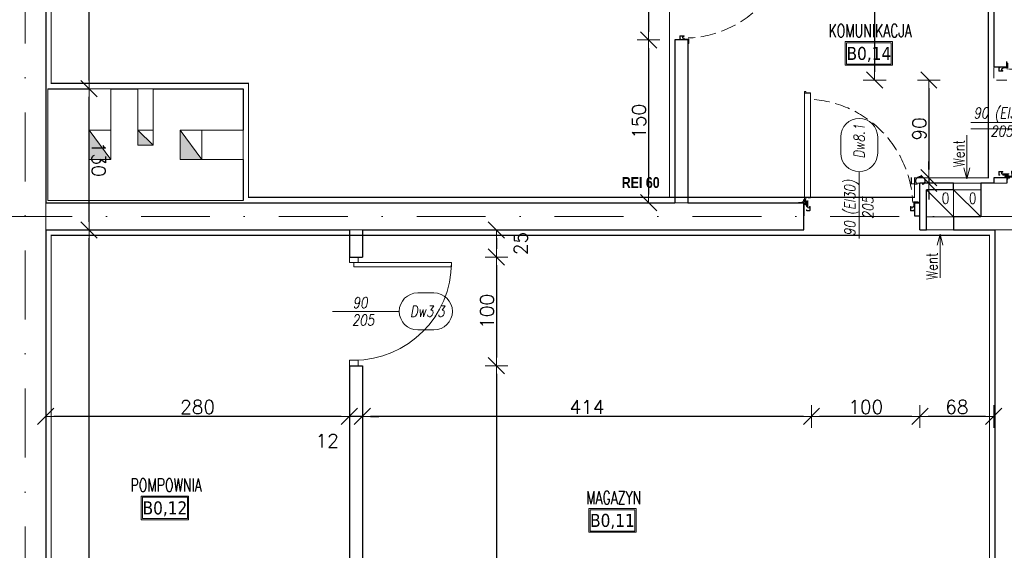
# Model space of a CAD drawing. Header units: millimetres. Extents: x 28291 to 177760, y -399809 to -170937.
# Tile 102 of 256: x 50180 to 51087, y -195247 to -194758. Entities that reach past the tile are written whole.
import ezdxf
from ezdxf.enums import TextEntityAlignment as Align

# ---------------------------------------------------------------- set-up
doc = ezdxf.new("R2010")
doc.units = ezdxf.units.MM
for name, pattern in [('2_3', [1, 0.5, -0.5]), ('CARKOVANA', [7.5, 5, -2.5]), ('CENTER', [0.6, 0.375, -0.075, 0.075, -0.075]), ('DASHDOT', [25.4, 12.7, -6.35, 0, -6.35]), ('Hidden Line', [391.222223, 282.222223, -109]), ('HIDDEN2', [4.7625, 3.175, -1.5875])]:
    doc.linetypes.add(name, pattern=pattern)
doc.layers.get('0').update_dxf_attribs({"lineweight": 0})
for name, color, linetype, lineweight in [('! WYPOSAŻENIE', 252, 'Continuous', 5), ('!! 0_ Istn-sciany', 3, 'Continuous', 30), ('!! 0_ Istn-widok', 1, 'Continuous', 15), ('!! 0_Istn-drzwi', 1, 'Continuous', 13), ('!! 0_Istn-went', 5, 'Continuous', 13), ('!! 0_Opis_pom', 9, 'Continuous', 13), ('!! 1  WYDZIELENIE PPOŻ', 252, 'Continuous', 0), ('!! wymiary osi', 250, 'Continuous', 9), ('0-osie-liniA', 14, 'DASHDOT', 5)]:
    doc.layers.add(name, color=color, linetype=linetype, lineweight=lineweight)
for name, color, linetype, lineweight, true_color in [('!! 1_drzwi-linia - zrealizowane', 7, 'Continuous', 5, 0x7a7a7a), ('!! 1_Wyburzenia', 252, 'CARKOVANA', 13, 0x696969), ('!! 2_OPIS DRZWI ZREAZL', 7, 'Continuous', 5, 0xb5b5b5)]:
    doc.layers.add(name, color=color, linetype=linetype, lineweight=lineweight, true_color=true_color)
doc.styles.add('50', font='ROMANS.shx', dxfattribs={"width": 0.8, "height": 10})
doc.styles.add('ARCHETYP', font='romans.shx', dxfattribs={"height": 15})
doc.styles.add('ARIAL', font='tahoma.ttf')
doc.styles.add('STYLE7', font='ARIALNB.TTF')
doc.styles.add('TXT', font='simplex.shx')
doc.dimstyles.new('DIM50', dxfattribs={"dimscale": 5, "dimtxt": 2.5, "dimasz": 1.5, "dimexe": 0, "dimexo": 0, "dimgap": 0.5, "dimtad": 1, "dimdec": 4, "dimrnd": 0.5, "dimdsep": 46, "dimtxsty": 'TXT', "dimblk1": 'TICK1', "dimblk2": 'TICK1', "dimsah": 1, "dimcen": 0, "dimse1": 1, "dimse2": 1, "dimclrd": 1, "dimclre": 7, "dimclrt": 9, "dimadec": 0, "dimazin": 0, "dimtfac": 1, "dimtdec": 4, "dimtmove": 2, "dimatfit": 3, "dimldrblk": 'TICK1', "dimfxl": 1, "dimtolj": 1, "dimarcsym": 0})

# ---------------------------------------------------------------- blocks, each defined once
blk = doc.blocks.new('BLOK OSI')
at = {"layer": '0-osie-liniA', "ltscale": 5}
for points in [[(50184.71142, -193635.47368), (50184.71142, -195993.9543)], [(48639.25763, -195002.0883), (55442.2848, -195002.0883)]]:
    blk.add_lwpolyline(points, dxfattribs=at)
blk = doc.blocks.new('1_ok-opis')
blk.add_line((0, 111.61), (0, 50))
for points in [[(-17, 128.61), (-17, 143.61)], [(17, 128.61), (17, 143.61)]]:
    blk.add_lwpolyline(points)
for centre, start, end in [((0, 143.61), 0, 180), ((0, 128.61), 180, 0)]:
    blk.add_arc(centre, 17, start, end)
at = {"style": 'ARCHETYP'}
for tag, height, rotation, p in [('NR', 12, 90, (0, 136.9)), ('NR', 12, 270, (0, 136.9)), ('SZEROKOŚĆ', 10, 90, (-8, 78.29)), ('WYSOKOŚĆ', 10, 270, (-8, 78.29)), ('WYSOKOŚĆ', 10, 90, (8, 78.29)), ('SZEROKOŚĆ', 10, 270, (8, 78.29))]:
    blk.add_attdef(tag, text='', height=height, rotation=rotation, dxfattribs=at).set_placement(p, align=Align.MIDDLE)
blk = doc.blocks.new('TICK1')
at = {"color": 0}
for p, q in [((0, -1.4), (0, 1.4)), ((0, 0), (-1, 0))]:
    blk.add_line(p, q, dxfattribs=at)
at = {"color": 2}
blk.add_line((-1, -1), (1, 1), dxfattribs=at)
blk = doc.blocks.new('*D2361')
at = {"layer": '!! wymiary osi', "color": 1, "lineweight": -2, "transparency": 16777216}
blk.add_line((50619.2, -194959.09), (50619.2, -194969.09), dxfattribs=at)
at = {"layer": 'DEFPOINTS', "color": 0, "transparency": 16777216}
for p in [(50495.71, -194951.59), (50495.71, -194976.59), (50619.2, -194976.59)]:
    blk.add_point(p, dxfattribs=at)
at = {"layer": '!! wymiary osi', "color": 1, "lineweight": -2, "transparency": 16777216, "xscale": 7.5, "yscale": 7.5, "zscale": 7.5}
for p, rotation in [((50619.2, -194951.59), 90), ((50619.2, -194976.59), 270)]:
    blk.add_blockref('TICK1', p, dxfattribs=dict(at, rotation=rotation))
at = {"layer": '!! wymiary osi', "color": 9, "transparency": 16777216, "insert": (50641.7, -194964.09), "char_height": 12.5, "attachment_point": 5, "rotation": 90, "style": 'TXT'}
blk.add_mtext('\\A1;25', dxfattribs=at)
blk = doc.blocks.new('*D2362')
at = {"layer": '!! wymiary osi', "color": 1, "lineweight": -2, "transparency": 16777216}
blk.add_line((50619.2, -194984.09), (50619.2, -195069.09), dxfattribs=at)
at = {"layer": 'DEFPOINTS', "color": 0, "transparency": 16777216}
for p in [(50495.71, -194976.59), (50495.71, -195076.59), (50619.2, -195076.59)]:
    blk.add_point(p, dxfattribs=at)
at = {"layer": '!! wymiary osi', "color": 1, "lineweight": -2, "transparency": 16777216, "xscale": 7.5, "yscale": 7.5, "zscale": 7.5}
for p, rotation in [((50619.2, -194976.59), 90), ((50619.2, -195076.59), 270)]:
    blk.add_blockref('TICK1', p, dxfattribs=dict(at, rotation=rotation))
at = {"layer": '!! wymiary osi', "color": 9, "transparency": 16777216, "insert": (50610.45, -195026.59), "char_height": 12.5, "attachment_point": 5, "rotation": 90, "style": 'TXT'}
blk.add_mtext('\\A1;100', dxfattribs=at)
blk = doc.blocks.new('*D2363')
at = {"layer": '!! wymiary osi', "color": 1, "lineweight": -2, "transparency": 16777216}
blk.add_line((50619.2, -195084.09), (50619.2, -195580.09), dxfattribs=at)
at = {"layer": 'DEFPOINTS', "color": 0, "transparency": 16777216}
for p in [(50495.71, -195076.59), (50495.71, -195587.59), (50619.2, -195587.59)]:
    blk.add_point(p, dxfattribs=at)
at = {"layer": '!! wymiary osi', "color": 1, "lineweight": -2, "transparency": 16777216, "xscale": 7.5, "yscale": 7.5, "zscale": 7.5}
for p, rotation in [((50619.2, -195076.59), 90), ((50619.2, -195587.59), 270)]:
    blk.add_blockref('TICK1', p, dxfattribs=dict(at, rotation=rotation))
at = {"layer": '!! wymiary osi', "color": 9, "transparency": 16777216, "insert": (50610.45, -195332.09), "char_height": 12.5, "attachment_point": 5, "rotation": 90, "style": 'TXT'}
blk.add_mtext('\\A1;511', dxfattribs=at)
blk = doc.blocks.new('*D2365')
at = {"layer": '!! wymiary osi', "color": 1, "lineweight": -2, "transparency": 16777216}
blk.add_line((50759.47, -194682.42), (50759.47, -194769.09), dxfattribs=at)
at = {"layer": 'DEFPOINTS', "color": 0, "transparency": 16777216}
for p in [(50783.71, -194674.92), (50759.47, -194776.59), (50783.71, -194776.59)]:
    blk.add_point(p, dxfattribs=at)
at = {"layer": '!! wymiary osi', "color": 1, "lineweight": -2, "transparency": 16777216, "xscale": 7.5, "yscale": 7.5, "zscale": 7.5}
for p, rotation in [((50759.47, -194674.92), 90), ((50759.47, -194776.59), 270)]:
    blk.add_blockref('TICK1', p, dxfattribs=dict(at, rotation=rotation))
at = {"layer": '!! wymiary osi', "color": 9, "transparency": 16777216, "insert": (50750.72, -194725.76), "char_height": 12.5, "attachment_point": 5, "rotation": 90, "style": 'TXT'}
blk.add_mtext('\\A1;101.5', dxfattribs=at)
blk = doc.blocks.new('*D2366')
at = {"layer": '!! wymiary osi', "color": 1, "lineweight": -2, "transparency": 16777216}
blk.add_line((50759.47, -194784.09), (50759.47, -194919.09), dxfattribs=at)
at = {"layer": 'DEFPOINTS', "color": 0, "transparency": 16777216}
for p in [(50783.71, -194776.59), (50759.47, -194926.59), (50783.71, -194926.59)]:
    blk.add_point(p, dxfattribs=at)
at = {"layer": '!! wymiary osi', "color": 1, "lineweight": -2, "transparency": 16777216, "xscale": 7.5, "yscale": 7.5, "zscale": 7.5}
for p, rotation in [((50759.47, -194776.59), 90), ((50759.47, -194926.59), 270)]:
    blk.add_blockref('TICK1', p, dxfattribs=dict(at, rotation=rotation))
at = {"layer": '!! wymiary osi', "color": 9, "transparency": 16777216, "insert": (50750.72, -194851.59), "char_height": 12.5, "attachment_point": 5, "rotation": 90, "style": 'TXT'}
blk.add_mtext('\\A1;150', dxfattribs=at)
blk = doc.blocks.new('*D2584')
at = {"layer": '!! wymiary osi', "color": 1, "lineweight": -2, "transparency": 16777216}
blk.add_line((50967.9, -194509.09), (50967.9, -194806.09), dxfattribs=at)
at = {"layer": 'DEFPOINTS', "color": 0, "transparency": 16777216}
for p in [(51077.71, -194501.59), (50967.9, -194813.59), (51077.71, -194813.59)]:
    blk.add_point(p, dxfattribs=at)
at = {"layer": '!! wymiary osi', "color": 1, "lineweight": -2, "transparency": 16777216, "xscale": 7.5, "yscale": 7.5, "zscale": 7.5}
for p, rotation in [((50967.9, -194501.59), 90), ((50967.9, -194813.59), 270)]:
    blk.add_blockref('TICK1', p, dxfattribs=dict(at, rotation=rotation))
at = {"layer": '!! wymiary osi', "color": 9, "transparency": 16777216, "insert": (50959.15, -194657.59), "char_height": 12.5, "attachment_point": 5, "rotation": 90, "style": 'TXT'}
blk.add_mtext('\\A1;312', dxfattribs=at)
blk = doc.blocks.new('*D2585')
at = {"layer": '!! wymiary osi', "color": 1, "lineweight": -2, "transparency": 16777216}
blk.add_line((51017.9, -194821.09), (51017.9, -194896.09), dxfattribs=at)
at = {"layer": 'DEFPOINTS', "color": 0, "transparency": 16777216}
for p in [(51077.71, -194813.59), (51017.9, -194903.59), (51077.71, -194903.59)]:
    blk.add_point(p, dxfattribs=at)
at = {"layer": '!! wymiary osi', "color": 1, "lineweight": -2, "transparency": 16777216, "xscale": 7.5, "yscale": 7.5, "zscale": 7.5}
for p, rotation in [((51017.9, -194813.59), 90), ((51017.9, -194903.59), 270)]:
    blk.add_blockref('TICK1', p, dxfattribs=dict(at, rotation=rotation))
at = {"layer": '!! wymiary osi', "color": 9, "transparency": 16777216, "insert": (51009.15, -194858.59), "char_height": 12.5, "attachment_point": 5, "rotation": 90, "style": 'TXT'}
blk.add_mtext('\\A1;90', dxfattribs=at)
blk = doc.blocks.new('*D2586')
at = {"layer": '!! wymiary osi', "color": 1, "lineweight": -2, "transparency": 16777216}
for p, q in [((51017.9, -194896.09), (51017.9, -194888.59)), ((51017.9, -194903.59), (51017.9, -194908.59)), ((51017.9, -194916.09), (51017.9, -194923.59))]:
    blk.add_line(p, q, dxfattribs=at)
at = {"layer": 'DEFPOINTS', "color": 0, "transparency": 16777216}
for p in [(51017.9, -194908.59), (51077.71, -194903.59), (51077.71, -194908.59)]:
    blk.add_point(p, dxfattribs=at)
at = {"layer": '!! wymiary osi', "color": 1, "lineweight": -2, "transparency": 16777216, "xscale": 7.5, "yscale": 7.5, "zscale": 7.5}
for p, rotation in [((51017.9, -194903.59), 270), ((51017.9, -194908.59), 90)]:
    blk.add_blockref('TICK1', p, dxfattribs=dict(at, rotation=rotation))
at = {"layer": '!! wymiary osi', "color": 9, "transparency": 16777216, "insert": (51007.9, -194906.09), "char_height": 12.5, "attachment_point": 5, "rotation": 90, "style": 'TXT'}
blk.add_mtext('\\A1;5', dxfattribs=at)
blk = doc.blocks.new('*D2587')
at = {"layer": '!! wymiary osi', "color": 1, "lineweight": -2, "transparency": 16777216}
blk.add_line((51070.21, -195123.33), (51017.21, -195123.33), dxfattribs=at)
at = {"layer": 'DEFPOINTS', "color": 0, "transparency": 16777216}
for p in [(51009.71, -195060.37), (51077.71, -195060.37), (51009.71, -195123.33)]:
    blk.add_point(p, dxfattribs=at)
at = {"layer": '!! wymiary osi', "color": 1, "lineweight": -2, "transparency": 16777216, "xscale": 7.5, "yscale": 7.5, "zscale": 7.5, "rotation": 180}
blk.add_blockref('TICK1', (51009.71, -195123.33), dxfattribs=at)
at = {"layer": '!! wymiary osi', "color": 1, "lineweight": -2, "transparency": 16777216, "xscale": 7.5, "yscale": 7.5, "zscale": 7.5}
blk.add_blockref('TICK1', (51077.71, -195123.33), dxfattribs=at)
at = {"layer": '!! wymiary osi', "color": 9, "transparency": 16777216, "insert": (51043.71, -195114.58), "char_height": 12.5, "attachment_point": 5, "style": 'TXT'}
blk.add_mtext('\\A1;68', dxfattribs=at)
blk = doc.blocks.new('*D2588')
at = {"layer": '!! wymiary osi', "color": 1, "lineweight": -2, "transparency": 16777216}
blk.add_line((51002.21, -195123.33), (50917.21, -195123.33), dxfattribs=at)
at = {"layer": 'DEFPOINTS', "color": 0, "transparency": 16777216}
for p in [(50909.71, -195060.37), (51009.71, -195060.37), (50909.71, -195123.33)]:
    blk.add_point(p, dxfattribs=at)
at = {"layer": '!! wymiary osi', "color": 1, "lineweight": -2, "transparency": 16777216, "xscale": 7.5, "yscale": 7.5, "zscale": 7.5, "rotation": 180}
blk.add_blockref('TICK1', (50909.71, -195123.33), dxfattribs=at)
at = {"layer": '!! wymiary osi', "color": 1, "lineweight": -2, "transparency": 16777216, "xscale": 7.5, "yscale": 7.5, "zscale": 7.5}
blk.add_blockref('TICK1', (51009.71, -195123.33), dxfattribs=at)
at = {"layer": '!! wymiary osi', "color": 9, "transparency": 16777216, "insert": (50959.71, -195114.58), "char_height": 12.5, "attachment_point": 5, "style": 'TXT'}
blk.add_mtext('\\A1;100', dxfattribs=at)
blk = doc.blocks.new('*D2589')
at = {"layer": '!! wymiary osi', "color": 1, "lineweight": -2, "transparency": 16777216}
blk.add_line((50902.21, -195123.33), (50503.21, -195123.33), dxfattribs=at)
at = {"layer": 'DEFPOINTS', "color": 0, "transparency": 16777216}
for p in [(50495.71, -195060.37), (50909.71, -195060.37), (50495.71, -195123.33)]:
    blk.add_point(p, dxfattribs=at)
at = {"layer": '!! wymiary osi', "color": 1, "lineweight": -2, "transparency": 16777216, "xscale": 7.5, "yscale": 7.5, "zscale": 7.5, "rotation": 180}
blk.add_blockref('TICK1', (50495.71, -195123.33), dxfattribs=at)
at = {"layer": '!! wymiary osi', "color": 1, "lineweight": -2, "transparency": 16777216, "xscale": 7.5, "yscale": 7.5, "zscale": 7.5}
blk.add_blockref('TICK1', (50909.71, -195123.33), dxfattribs=at)
at = {"layer": '!! wymiary osi', "color": 9, "transparency": 16777216, "insert": (50702.71, -195114.58), "char_height": 12.5, "attachment_point": 5, "style": 'TXT'}
blk.add_mtext('\\A1;414', dxfattribs=at)
blk = doc.blocks.new('*D2590')
at = {"layer": '!! wymiary osi', "color": 1, "lineweight": -2, "transparency": 16777216}
for p, q in [((50476.21, -195123.33), (50468.71, -195123.33)), ((50495.71, -195123.33), (50483.71, -195123.33)), ((50503.21, -195123.33), (50510.71, -195123.33))]:
    blk.add_line(p, q, dxfattribs=at)
at = {"layer": 'DEFPOINTS', "color": 0, "transparency": 16777216}
for p in [(50483.71, -195060.37), (50495.71, -195060.37), (50483.71, -195123.33)]:
    blk.add_point(p, dxfattribs=at)
at = {"layer": '!! wymiary osi', "color": 1, "lineweight": -2, "transparency": 16777216, "xscale": 7.5, "yscale": 7.5, "zscale": 7.5}
blk.add_blockref('TICK1', (50483.71, -195123.33), dxfattribs=at)
at = {"layer": '!! wymiary osi', "color": 1, "lineweight": -2, "transparency": 16777216, "xscale": 7.5, "yscale": 7.5, "zscale": 7.5, "rotation": 180}
blk.add_blockref('TICK1', (50495.71, -195123.33), dxfattribs=at)
at = {"layer": '!! wymiary osi', "color": 9, "transparency": 16777216, "insert": (50463.23, -195145.83), "char_height": 12.5, "attachment_point": 5, "style": 'TXT'}
blk.add_mtext('\\A1;12', dxfattribs=at)
blk = doc.blocks.new('*D2591')
at = {"layer": '!! wymiary osi', "color": 1, "lineweight": -2, "transparency": 16777216}
blk.add_line((50476.21, -195123.33), (50211.21, -195123.33), dxfattribs=at)
at = {"layer": 'DEFPOINTS', "color": 0, "transparency": 16777216}
for p in [(50203.71, -195060.37), (50483.71, -195060.37), (50203.71, -195123.33)]:
    blk.add_point(p, dxfattribs=at)
at = {"layer": '!! wymiary osi', "color": 1, "lineweight": -2, "transparency": 16777216, "xscale": 7.5, "yscale": 7.5, "zscale": 7.5, "rotation": 180}
blk.add_blockref('TICK1', (50203.71, -195123.33), dxfattribs=at)
at = {"layer": '!! wymiary osi', "color": 1, "lineweight": -2, "transparency": 16777216, "xscale": 7.5, "yscale": 7.5, "zscale": 7.5}
blk.add_blockref('TICK1', (50483.71, -195123.33), dxfattribs=at)
at = {"layer": '!! wymiary osi', "color": 9, "transparency": 16777216, "insert": (50343.71, -195114.58), "char_height": 12.5, "attachment_point": 5, "style": 'TXT'}
blk.add_mtext('\\A1;280', dxfattribs=at)
blk = doc.blocks.new('zaw-dr-90-p')
at = {"color": 2, "linetype": 'CENTER', "ltscale": 0.2}
for p, q in [((12, 0), (-12, 0)), ((0, 12), (0, -12)), ((24.5, 24), (31, 24)), ((24.5, 19), (31, 19))]:
    blk.add_line(p, q, dxfattribs=at)
at = {"ltscale": 0.2}
for p, q in [((10, 12), (6.5, 12)), ((10, 0), (10, 6.5))]:
    blk.add_line(p, q, dxfattribs=at)
blk.add_lwpolyline([(0, 6.5), (23.5, 6.5, 0.414214), (28, 11), (28, 31), (24.5, 31), (24.5, 11, -0.414214), (23.5, 10), (0, 10, 4.561698), (7.6, 6.5), (4.9, 4.2)], format="xyb", dxfattribs=at)
blk.add_lwpolyline([(-0.2, -0.2), (-2.5, -0.2), (-2.5, 0.2), (-0.2, 0.2), (-0.2, 2.5), (0.2, 2.5), (0.2, 0.2), (2.8, 0.2), (2.8, -0.2), (0.2, -0.2), (0.2, -2.8), (-0.2, -2.8)], close=True)
blk.add_lwpolyline([(10, 10), (10, 39), (6.5, 39), (6.5, 10)], dxfattribs=at)
blk.add_circle((0, 0), 6.5, dxfattribs=at)
blk = doc.blocks.new('drzwi 90- sc 12')
for p, q in [((-13620.32, 20410.16), (-13620.32, 20313.77)), ((-13614.92, 20409.86), (-13620.32, 20409.86)), ((-13616.12, 20410.26), (-13620.22, 20410.26)), ((-13616.12, 20410.26), (-13620, 20410.26)), ((-13618.17, 20410.26), (-13616.22, 20410.26)), ((-13618.17, 20410.26), (-13616.22, 20410.26)), ((-13616.12, 20410.26), (-13616.12, 20411.46)), ((-13616.12, 20411.46), (-13615.02, 20411.46)), ((-13614.92, 20411.36), (-13614.92, 20313.77)), ((-13620.32, 20313.47), (-13620.32, 20317.97)), ((-13614.92, 20312.27), (-13614.92, 20317.97)), ((-13715.57, 20308.32), (-13715.57, 20308.56)), ((-13715.57, 20307.69), (-13715.57, 20308.56)), ((-13715.57, 20307.82), (-13715.57, 20308.56)), ((-13715.57, 20307.72), (-13715.37, 20307.72)), ((-13614.92, 20313.77), (-13620.32, 20313.77)), ((-13618.22, 20313.37), (-13620.22, 20313.37)), ((-13618.22, 20313.67), (-13618.22, 20313.37)), ((-13618.22, 20313.67), (-13616.42, 20313.67)), ((-13617.77, 20311.12), (-13617.77, 20305.72)), ((-13617.77, 20311.12), (-13617.77, 20305.72)), ((-13616.17, 20309.92), (-13617.37, 20309.92)), ((-13616.17, 20309.92), (-13616.17, 20311.02)), ((-13615.92, 20313.17), (-13615.92, 20312.17)), ((-13615.92, 20312.17), (-13615.02, 20312.17)), ((-13715.77, 20301.96), (-13716.27, 20301.96)), ((-13616.77, 20301.96), (-13616.27, 20301.96))]:
    blk.add_line(p, q)
for points in [[(-13665.27, 20284.96), (-13665.27, 20325.83)], [(-13615.57, 20309.64), (-13615.32, 20309.64), (-13615.32, 20309.82), (-13616.32, 20309.82), (-13616.32, 20309.64), (-13615.92, 20309.64)]]:
    blk.add_lwpolyline(points)
at = {"lineweight": 30}
for points in [[(-13716.27, 20308.92), (-13721.27, 20308.92)], [(-13716.27, 20308.92), (-13716.27, 20296.92)], [(-13614.27, 20308.92), (-13609.27, 20308.92)], [(-13614.27, 20308.92), (-13614.27, 20296.92)]]:
    blk.add_lwpolyline(points, dxfattribs=at)
at = {"ltscale": 0.2}
for points in [[(-13715.57, 20307.51), (-13715.57, 20309.48, 0.414214), (-13715.91, 20309.82), (-13719.43, 20309.82, 0.414214), (-13719.77, 20309.48), (-13719.77, 20308.92), (-13719.59, 20308.92), (-13719.59, 20309.48, -0.414214), (-13719.43, 20309.64), (-13716.97, 20309.64)], [(-13716.97, 20309.64), (-13715.91, 20309.64, -0.414214), (-13715.75, 20309.48), (-13715.75, 20307.51)], [(-13715.75, 20307.76), (-13715.75, 20305.58, 0.414214), (-13715.41, 20305.24), (-13714.96, 20305.24, -0.414214), (-13714.8, 20305.08), (-13714.8, 20304.48, 0.414214), (-13714.46, 20304.14), (-13713.28, 20304.14, 0.414214), (-13712.94, 20304.48), (-13712.94, 20305.15, -1), (-13712.75, 20305.15), (-13712.75, 20301.96, -0.414214), (-13712.91, 20301.8), (-13715.43, 20301.8, -0.414214), (-13715.59, 20301.96), (-13715.59, 20302.52), (-13715.77, 20302.52), (-13715.77, 20301.96, 0.414214), (-13715.43, 20301.62), (-13712.91, 20301.62, 0.414214), (-13712.57, 20301.96), (-13712.57, 20305.15, 1), (-13713.12, 20305.15), (-13713.12, 20304.48, -0.414214), (-13713.28, 20304.32), (-13714.46, 20304.32, -0.414214), (-13714.62, 20304.48), (-13714.62, 20305.08, 0.414214), (-13714.96, 20305.42), (-13715.41, 20305.42, -0.414214), (-13715.57, 20305.58), (-13715.57, 20307.64)], [(-13615.92, 20309.64), (-13616.63, 20309.64, 0.414214), (-13616.79, 20309.48), (-13616.79, 20305.58, -0.414214), (-13617.13, 20305.24), (-13617.58, 20305.24, 0.414214), (-13617.74, 20305.08), (-13617.74, 20304.48, -0.414214), (-13618.08, 20304.14), (-13619.26, 20304.14, -0.414214), (-13619.6, 20304.48), (-13619.6, 20305.15, 1), (-13619.79, 20305.15), (-13619.79, 20301.96, 0.414214), (-13619.63, 20301.8), (-13617.11, 20301.8, 0.414214), (-13616.95, 20301.96), (-13616.95, 20302.52), (-13616.77, 20302.52), (-13616.77, 20301.96, -0.414214), (-13617.11, 20301.62), (-13619.63, 20301.62, -0.414214), (-13619.97, 20301.96), (-13619.97, 20305.15, -1), (-13619.42, 20305.15), (-13619.42, 20304.48, 0.414214), (-13619.26, 20304.32), (-13618.08, 20304.32, 0.414214), (-13617.92, 20304.48), (-13617.92, 20305.08, -0.414214), (-13617.58, 20305.42), (-13617.13, 20305.42, 0.414214), (-13616.97, 20305.58), (-13616.97, 20309.48, -0.414214), (-13616.63, 20309.82), (-13613.11, 20309.82, -0.414214), (-13612.77, 20309.48), (-13612.77, 20308.92), (-13612.95, 20308.92), (-13612.95, 20309.48, 0.414214), (-13613.11, 20309.64), (-13615.57, 20309.64)]]:
    blk.add_lwpolyline(points, format="xyb", dxfattribs=at)
blk.add_lwpolyline([(-13616.79, 20308.82), (-13616.97, 20308.82), (-13616.97, 20307.42), (-13616.79, 20307.42)], close=True)
for centre, radius, start, end in [((-13620.22, 20410.16), 0.1, 90, 180), ((-13615.02, 20411.36), 0.1, 0, 90), ((-13620.22, 20313.47), 0.1, 180, 270), ((-13616.42, 20313.17), 0.5, 0, 90), ((-13616.27, 20311.02), 0.1, 0, 90), ((-13615.02, 20312.27), 0.1, 270, 0)]:
    blk.add_arc(centre, radius, start, end)
at = {"linetype": 'Hidden Line', "lineweight": 9, "ltscale": 0.05}
blk.add_arc((-13615.5, 20305.14), 99.12, 94.80054, 177.69442, dxfattribs=at)
at = {"xscale": 0.09999999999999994, "yscale": 0.09999999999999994, "zscale": 0.09999999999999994, "rotation": 180.0000000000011}
blk.add_blockref('zaw-dr-90-p', (-13614.92, 20310.92), dxfattribs=at)
blk = doc.blocks.new('*D4097')
at = {"layer": '!! wymiary osi', "color": 1, "lineweight": -2, "transparency": 16777216}
blk.add_line((50243.72, -195580.09), (50243.72, -194959.09), dxfattribs=at)
at = {"layer": 'DEFPOINTS', "color": 0, "transparency": 16777216}
for p in [(50203.71, -194951.59), (50243.72, -194951.59), (50203.71, -195587.59)]:
    blk.add_point(p, dxfattribs=at)
at = {"layer": '!! wymiary osi', "color": 1, "lineweight": -2, "transparency": 16777216, "xscale": 7.5, "yscale": 7.5, "zscale": 7.5}
for p, rotation in [((50243.72, -194951.59), 90), ((50243.72, -195587.59), 270)]:
    blk.add_blockref('TICK1', p, dxfattribs=dict(at, rotation=rotation))
at = {"layer": '!! wymiary osi', "color": 9, "transparency": 16777216, "insert": (50252.47, -195269.59), "char_height": 12.5, "attachment_point": 5, "rotation": 270, "style": 'TXT'}
blk.add_mtext('\\A1;636', dxfattribs=at)
blk = doc.blocks.new('*D4098')
at = {"layer": '!! wymiary osi', "color": 1, "lineweight": -2, "transparency": 16777216}
blk.add_line((50243.72, -194944.09), (50243.72, -194829.09), dxfattribs=at)
at = {"layer": 'DEFPOINTS', "color": 0, "transparency": 16777216}
for p in [(50203.71, -194821.59), (50243.72, -194821.59), (50203.71, -194951.59)]:
    blk.add_point(p, dxfattribs=at)
at = {"layer": '!! wymiary osi', "color": 1, "lineweight": -2, "transparency": 16777216, "xscale": 7.5, "yscale": 7.5, "zscale": 7.5}
for p, rotation in [((50243.72, -194821.59), 90), ((50243.72, -194951.59), 270)]:
    blk.add_blockref('TICK1', p, dxfattribs=dict(at, rotation=rotation))
at = {"layer": '!! wymiary osi', "color": 9, "transparency": 16777216, "insert": (50252.47, -194886.59), "char_height": 12.5, "attachment_point": 5, "rotation": 270, "style": 'TXT'}
blk.add_mtext('\\A1;130', dxfattribs=at)
blk = doc.blocks.new('*D4099')
at = {"layer": '!! wymiary osi', "color": 1, "lineweight": -2, "transparency": 16777216}
blk.add_line((50243.72, -194814.09), (50243.72, -194359.09), dxfattribs=at)
at = {"layer": 'DEFPOINTS', "color": 0, "transparency": 16777216}
for p in [(50203.71, -194351.59), (50243.72, -194351.59), (50203.71, -194821.59)]:
    blk.add_point(p, dxfattribs=at)
at = {"layer": '!! wymiary osi', "color": 1, "lineweight": -2, "transparency": 16777216, "xscale": 7.5, "yscale": 7.5, "zscale": 7.5}
for p, rotation in [((50243.72, -194351.59), 90), ((50243.72, -194821.59), 270)]:
    blk.add_blockref('TICK1', p, dxfattribs=dict(at, rotation=rotation))
at = {"layer": '!! wymiary osi', "color": 9, "transparency": 16777216, "insert": (50252.47, -194586.59), "char_height": 12.5, "attachment_point": 5, "rotation": 270, "style": 'TXT'}
blk.add_mtext('\\A1;470', dxfattribs=at)

msp = doc.modelspace()

# ---------------------------------------------------------------- hatches: boundary and pattern name
at = {"layer": '!! 0_Istn-went'}
for points in [[(50243.71142, -194859.5883), (50243.71142, -194886.5883), (50263.71142, -194886.5883)], [(50302.71142, -194873.5883), (50288.71142, -194859.5883), (50288.71142, -194873.5883)], [(50327.71142, -194886.5883), (50347.71142, -194886.5883), (50327.71142, -194859.5883)]]:
    msp.add_hatch(color=256, dxfattribs=at).paths.add_polyline_path(points)

# ---------------------------------------------------------------- linework, layer by layer
at = {"layer": '!! 0_ Istn-sciany'}
for points in [[(50203.71142, -194351.5883), (50203.71142, -194926.5883)], [(51077.71142, -194513.5883), (51077.71142, -194801.5883)], [(50783.71142, -194776.5883), (50783.71142, -194926.5883)], [(50795.71142, -194776.5883), (50783.71142, -194776.5883)], [(50795.71142, -194776.5883), (50795.71142, -194926.5883)], [(51089.71142, -194801.5883), (51077.71142, -194801.5883)], [(50205.71142, -194821.5883), (50243.71142, -194821.5883)], [(50263.71142, -194821.5883), (50288.71142, -194821.5883)], [(50302.71142, -194821.5883), (50385.71142, -194821.5883)], [(50385.71142, -194821.5883), (50385.71142, -194859.5883)], [(50385.71142, -194886.5883), (50385.71142, -194924.5883)], [(51040.71142, -194908.5883), (51009.71142, -194908.5883)], [(51009.71142, -194951.5883), (51009.71142, -194908.5883)], [(51040.71142, -194914.5883), (51040.71142, -194908.5883)], [(51077.71142, -194908.5883), (51065.71142, -194908.5883)], [(51065.71142, -194908.5883), (51065.71142, -194939.5883)], [(51077.71142, -194903.5883), (51077.71142, -194908.5883)], [(51089.71142, -194903.5883), (51077.71142, -194903.5883)], [(51040.71142, -194914.5883), (51015.71142, -194914.5883)], [(51015.71142, -194951.5883), (51015.71142, -194914.5883)], [(50203.71142, -194926.5883), (50783.71142, -194926.5883)], [(50795.71142, -194926.5883), (50902.71139, -194926.5883)], [(50902.71139, -194951.5883), (50902.71139, -194926.5883)], [(51009.71142, -194926.58829), (51004.71142, -194926.58829), (51004.71143, -194938.58829), (51009.71142, -194938.58829)], [(51065.71142, -194939.5883), (51040.71142, -194939.5883)], [(51040.71142, -194939.5883), (51040.71142, -194951.5883)], [(50203.71142, -194951.5883), (50483.71142, -194951.5883)], [(50203.71142, -194951.5883), (50203.71142, -195587.5883)], [(50483.71142, -194951.5883), (50483.71142, -194976.5883)], [(50495.71142, -194951.5883), (50902.71139, -194951.5883)], [(50495.71142, -194951.5883), (50495.71142, -194976.5883)], [(51009.71142, -194951.5883), (51015.71142, -194951.5883)], [(51040.71142, -194951.5883), (51078.71142, -194951.5883)], [(51078.71142, -194951.5883), (51078.71142, -195587.5883)], [(50483.71142, -194976.5883), (50495.71142, -194976.5883)], [(50483.71142, -195076.5883), (50495.71142, -195076.5883)], [(50483.71142, -195076.5883), (50483.71142, -195587.5883)], [(50495.71142, -195076.5883), (50495.71142, -195587.5883)]]:
    msp.add_lwpolyline(points, dxfattribs=at)
at = {"layer": '!! 0_ Istn-widok'}
for points in [[(50205.71142, -194821.5883), (50205.71142, -194924.5883)], [(51077.71142, -194908.5883), (51089.71142, -194908.5883)], [(50203.71142, -194926.5883), (50203.71142, -194951.5883)], [(50205.71142, -194924.5883), (50385.71142, -194924.5883)], [(50783.71142, -194926.5883), (50795.71142, -194926.5883)], [(50483.71142, -194951.5883), (50495.71142, -194951.5883)], [(51078.71142, -194951.5883), (51103.71142, -194951.5883)]]:
    msp.add_lwpolyline(points, dxfattribs=at)
at = {"layer": '!! 0_Istn-drzwi'}
for points in [[(51056.71142, -194852.58826), (51106.71142, -194852.58826)], [(51056.71142, -194858.5883), (51106.71142, -194858.5883)]]:
    msp.add_lwpolyline(points, dxfattribs=at)
for points in [[(50491.71142, -194981.5883), (50491.71142, -194976.5883), (50483.71142, -194976.5883), (50483.71142, -194981.5883)], [(50577.71142, -194985.5883), (50487.71142, -194985.5883), (50487.71142, -194981.5883), (50577.71142, -194981.5883)], [(50491.71142, -195071.5883), (50491.71142, -195076.5883), (50483.71142, -195076.5883), (50483.71142, -195071.5883)]]:
    msp.add_lwpolyline(points, close=True, dxfattribs=at)
msp.add_arc((50487.71142, -194981.5883), 90, 270.00000004, 0.00000004, dxfattribs=at)
at = {"layer": '!! 0_Istn-went'}
for points in [[(50243.71142, -194859.5883), (50243.71142, -194821.5883)], [(50263.71142, -194821.5883), (50243.71142, -194821.5883)], [(50263.71142, -194859.5883), (50263.71142, -194821.5883)], [(50288.71142, -194859.5883), (50288.71142, -194821.5883)], [(50288.71142, -194821.5883), (50302.71142, -194821.5883)], [(50302.71142, -194859.5883), (50302.71142, -194821.5883)], [(50243.71142, -194859.5883), (50263.71142, -194859.5883)], [(50243.71142, -194859.5883), (50243.71142, -194886.5883)], [(50243.71142, -194859.5883), (50263.71142, -194886.5883)], [(50263.71142, -194859.5883), (50263.71142, -194886.5883)], [(50288.71142, -194859.5883), (50302.71142, -194859.5883)], [(50288.71142, -194859.5883), (50288.71142, -194873.5883)], [(50288.71142, -194859.5883), (50302.71142, -194873.5883)], [(50302.71142, -194859.5883), (50302.71142, -194873.5883)], [(50327.71142, -194859.5883), (50347.71142, -194859.5883)], [(50327.71142, -194859.5883), (50327.71142, -194886.5883)], [(50327.71142, -194859.5883), (50347.71142, -194886.5883)], [(50347.71142, -194859.5883), (50347.71142, -194886.5883)], [(50347.71142, -194859.5883), (50385.71142, -194859.5883)], [(50385.71142, -194859.5883), (50385.71142, -194886.5883)], [(51052.964, -194864.36529), (51052.964, -194904.41181)], [(50288.71142, -194873.5883), (50302.71142, -194873.5883)], [(50243.71142, -194886.5883), (50263.71142, -194886.5883)], [(50327.71142, -194886.5883), (50347.71142, -194886.5883)], [(50347.71142, -194886.5883), (50385.71142, -194886.5883)], [(51052.964, -194904.41181), (51050.2845, -194894.41181)], [(51052.964, -194904.41181), (51055.64349, -194894.41181)], [(51040.71142, -194908.5883), (51065.71142, -194908.5883)], [(51015.71142, -194914.5883), (51040.71142, -194939.5883)], [(51040.71142, -194914.5883), (51065.71142, -194939.5883)], [(51040.71142, -194951.5883), (51015.71142, -194951.5883)], [(51028.21142, -194955.64023), (51025.53193, -194965.64023)], [(51028.21142, -194995.68676), (51028.21142, -194955.64023)], [(51028.21142, -194955.64023), (51030.89092, -194965.64023)]]:
    msp.add_lwpolyline(points, dxfattribs=at)
for points in [[(51015.71142, -194939.5883), (51040.71142, -194939.5883), (51040.71142, -194914.5883), (51015.71142, -194914.5883)], [(51040.71142, -194939.5883), (51065.71142, -194939.5883), (51065.71142, -194914.5883), (51040.71142, -194914.5883)]]:
    msp.add_lwpolyline(points, close=True, dxfattribs=at)
at = {"layer": '!! 0_Opis_pom', "ltscale": 0.7}
for points in [[(50940.84809, -194799.94568), (50984.36809, -194799.94568), (50984.36809, -194778.18568), (50940.84809, -194778.18568)], [(50941.93609, -194798.85768), (50983.28009, -194798.85768), (50983.28009, -194779.27368), (50941.93609, -194779.27368)], [(50291.84595, -195218.40936), (50335.36595, -195218.40936), (50335.36595, -195196.64936), (50291.84595, -195196.64936)], [(50292.93395, -195217.32136), (50334.27795, -195217.32136), (50334.27795, -195197.73736), (50292.93395, -195197.73736)], [(50704.418, -195229.94638), (50747.938, -195229.94638), (50747.938, -195208.18638), (50704.418, -195208.18638)], [(50705.506, -195228.85838), (50746.85, -195228.85838), (50746.85, -195209.27438), (50705.506, -195209.27438)]]:
    msp.add_lwpolyline(points, close=True, dxfattribs=at)
at = {"layer": '!! 1  WYDZIELENIE PPOŻ', "color": 20, "linetype": '2_3', "ltscale": 10, "true_color": 0xf65c09, "const_width": 1}
for points in [[(51216.21802, -194356.5883), (50208.71142, -194356.5883), (50208.71142, -194816.5883), (50390.71142, -194816.5883), (50390.71142, -194921.5883), (51004.71142, -194921.5883), (51004.71142, -194903.5883), (51072.71142, -194903.5883), (51072.71142, -194496.5883), (51216.21802, -194496.5883)], [(50208.71142, -195582.5883), (51073.71142, -195582.5883), (51073.71142, -194956.5883), (50208.71142, -194956.5883)]]:
    msp.add_lwpolyline(points, close=True, dxfattribs=at)
msp.add_lwpolyline([(50778.71142, -194921.5883), (50778.71142, -194351.5883)], dxfattribs=at)
at = {"layer": '!! 1_Wyburzenia', "linetype": 'HIDDEN2', "ltscale": 3}
for points in [[(51077.71142, -194802.32243), (51077.71142, -194813.5883)], [(51089.71142, -194813.5883), (51077.71142, -194813.5883)]]:
    msp.add_lwpolyline(points, dxfattribs=at)

# ---------------------------------------------------------------- block references
at = {"layer": '!! 0_ Istn-sciany'}
msp.add_blockref('BLOK OSI', (0, 63), dxfattribs=at)
at = {"layer": '!! 1_drzwi-linia - zrealizowane', "xscale": -1}
for p, rotation in [((30486.78708, -181060.3186), 270), ((37288.43985, -215235.51132), 359.999994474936)]:
    msp.add_blockref('drzwi 90- sc 12', p, dxfattribs=dict(at, rotation=rotation))
at = {"layer": '!! 1_drzwi-linia - zrealizowane', "rotation": 270.000005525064}
msp.add_blockref('drzwi 90- sc 12', (30780.7884, -208517.85988), dxfattribs=at)
at = {"layer": '!! 2_OPIS DRZWI ZREAZL'}
ref = msp.add_blockref('1_ok-opis', (51006.71104, -194852.58826), dxfattribs=dict(at, xscale=-1, rotation=269.9999963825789))
ref.add_attrib('WYSOKOŚĆ', '90 (EI30)', dxfattribs={"layer": '0', "height": 10, "rotation": 359.99999638, "style": '50', "oblique": 10, "width": 0.8}).set_placement((51085.00189, -194844.58826), align=Align.MIDDLE)
ref.add_attrib('SZEROKOŚĆ', '205', dxfattribs={"layer": '0', "height": 10, "rotation": 359.99999638, "style": '50', "oblique": 10, "width": 0.8}).set_placement((51085.00189, -194860.58826), align=Align.MIDDLE)
ref.add_attrib('NR', 'Dw8.1', dxfattribs={"layer": '0', "height": 10, "rotation": 359.99999638, "style": '50', "oblique": 10, "width": 0.8}).set_placement((51146.36604, -194852.58827), align=Align.MIDDLE)
ref = msp.add_blockref('1_ok-opis', (50953.71146, -195009.58868), dxfattribs=dict(at, xscale=-1, rotation=359.9999963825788))
ref.add_attrib('WYSOKOŚĆ', '90 (EI30)', dxfattribs={"layer": '0', "height": 10, "rotation": 89.99999638, "style": '50', "oblique": 10, "width": 0.8}).set_placement((50945.71147, -194931.29783), align=Align.MIDDLE)
ref.add_attrib('SZEROKOŚĆ', '205', dxfattribs={"layer": '0', "height": 10, "rotation": 89.99999638, "style": '50', "oblique": 10, "width": 0.8}).set_placement((50961.71147, -194931.29783), align=Align.MIDDLE)
ref.add_attrib('NR', 'Dw8.1', dxfattribs={"layer": '0', "height": 10, "rotation": 89.99999638, "style": '50', "oblique": 10, "width": 0.8}).set_placement((50953.71147, -194869.93369), align=Align.MIDDLE)
ref = msp.add_blockref('1_ok-opis', (50418.01403, -195026.5883), dxfattribs=dict(at, xscale=-1, rotation=269.9999963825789))
ref.add_attrib('WYSOKOŚĆ', '90 ', dxfattribs={"layer": '0', "height": 10, "rotation": 359.99999638, "style": '50', "oblique": 10, "width": 0.8}).set_placement((50496.30489, -195018.5883), align=Align.MIDDLE)
ref.add_attrib('SZEROKOŚĆ', '205', dxfattribs={"layer": '0', "height": 10, "rotation": 359.99999638, "style": '50', "oblique": 10, "width": 0.8}).set_placement((50496.30489, -195034.5883), align=Align.MIDDLE)
ref.add_attrib('NR', 'Dw3.3', dxfattribs={"layer": '0', "height": 10, "rotation": 359.99999638, "style": '50', "oblique": 10, "width": 0.8}).set_placement((50555.53125, -195026.58831), align=Align.MIDDLE)

# ---------------------------------------------------------------- texts
at = {"layer": '! WYPOSAŻENIE', "color": 20, "true_color": 0xf65c09, "insert": (50734.72102, -194902.94868), "char_height": 10, "attachment_point": 1, "style": 'STYLE7'}
msp.add_mtext_dynamic_manual_height_columns('REI 60', width=58.1261145, gutter_width=75, heights=[0], dxfattribs=at)
at = {"layer": '!! 0_Istn-went', "style": 'ARCHETYP', "width": 0.8}
for s, rotation, p in [('Went', 89.99999996, (51050.63377, -194893.74206)), ('0', 0.00000004, (51029.87286, -194927.41077)), ('0', 0.00000004, (51054.87286, -194927.41077)), ('Went', 89.99999996, (51025.8812, -194997.47365))]:
    msp.add_text(s, height=10, rotation=rotation, dxfattribs=at).set_placement(p)
at = {"layer": '!! 0_Opis_pom', "ltscale": 0.7, "style": 'TXT', "width": 0.7}
for s, p in [('KOMUNIKACJA', (50963.72323, -194774.13937)), ('POMPOWNIA', (50314.72109, -195192.60304)), ('MAGAZYN', (50727.29313, -195204.14007))]:
    msp.add_text(s, height=12, dxfattribs=at).set_placement(p, align=Align.CENTER)
at = {"layer": '!! 0_Opis_pom', "ltscale": 0.7, "style": 'ARIAL'}
for tag, p in [('B0,14', (50962.60809, -194789.06568)), ('B0,12', (50313.60595, -195207.52936)), ('B0,11', (50726.178, -195219.06638))]:
    msp.add_attdef(tag, text='', height=11.968, dxfattribs=at).set_placement(p, align=Align.MIDDLE_CENTER)

# ---------------------------------------------------------------- dimensions: what is measured, and where the dimension line sits
at = {"layer": '!! wymiary osi'}
for base, p1, p2, angle, picture, middle in [((50243.71583, -194351.5883), (50203.71142, -194821.5883), (50203.71142, -194351.5883), 270, '*D4099', (50252.46583, -194586.5883)), ((50967.90395, -194813.5883), (51077.71142, -194501.5883), (51077.71142, -194813.5883), 90, '*D2584', (50959.15395, -194657.5883)), ((50759.46532, -194776.5883), (50783.71142, -194674.92261), (50783.71142, -194776.5883), 90, '*D2365', (50750.71532, -194725.75546)), ((50759.46532, -194926.5883), (50783.71142, -194776.5883), (50783.71142, -194926.5883), 90, '*D2366', (50750.71532, -194851.5883)), ((51017.90395, -194903.5883), (51077.71142, -194813.5883), (51077.71142, -194903.5883), 90, '*D2585', (51009.15395, -194858.5883)), ((50243.71583, -194821.5883), (50203.71142, -194951.5883), (50203.71142, -194821.5883), 270, '*D4098', (50252.46583, -194886.5883)), ((51017.90395, -194908.5883), (51077.71142, -194903.5883), (51077.71142, -194908.5883), 90, '*D2586', (51007.90395, -194906.0883)), ((50243.71583, -194951.5883), (50203.71142, -195587.5883), (50203.71142, -194951.5883), 270, '*D4097', (50252.46583, -195269.5883)), ((50619.19577, -194976.5883), (50495.71142, -194951.5883), (50495.71142, -194976.5883), 90, '*D2361', (50641.69577, -194964.0883)), ((50619.19577, -195076.5883), (50495.71142, -194976.5883), (50495.71142, -195076.5883), 90, '*D2362', (50610.44577, -195026.5883)), ((50619.19577, -195587.5883), (50495.71142, -195076.5883), (50495.71142, -195587.5883), 90, '*D2363', (50610.44577, -195332.0883))]:
    dim = msp.add_linear_dim(base=base, p1=p1, p2=p2, angle=angle, dimstyle='DIM50', dxfattribs=at)
    dim.commit()
    dim.dimension.update_dxf_attribs({"geometry": picture, "text_midpoint": middle})
for base, p1, p2, picture, middle in [((50203.71142, -195123.33382), (50483.71142, -195060.3734), (50203.71142, -195060.3734), '*D2591', (50343.71142, -195114.58382)), ((50495.71142, -195123.33382), (50909.71142, -195060.3734), (50495.71142, -195060.3734), '*D2589', (50702.71142, -195114.58382)), ((50909.71142, -195123.33382), (51009.71142, -195060.3734), (50909.71142, -195060.3734), '*D2588', (50959.71142, -195114.58382)), ((51009.71142, -195123.33382), (51077.71142, -195060.3734), (51009.71142, -195060.3734), '*D2587', (51043.71142, -195114.58382))]:
    dim = msp.add_linear_dim(base=base, p1=p1, p2=p2, dimstyle='DIM50', dxfattribs=at)
    dim.commit()
    dim.dimension.update_dxf_attribs({"geometry": picture, "text_midpoint": middle})
dim = msp.add_linear_dim(base=(50483.71142, -195123.33382), p1=(50495.71142, -195060.3734), p2=(50483.71142, -195060.3734), dimstyle='DIM50', dxfattribs=at)
dim.commit()
dim.dimension.update_dxf_attribs({"geometry": '*D2590', "text_midpoint": (50463.22561, -195145.83382), "dimtype": 160})

doc.saveas('drawing.dxf')
